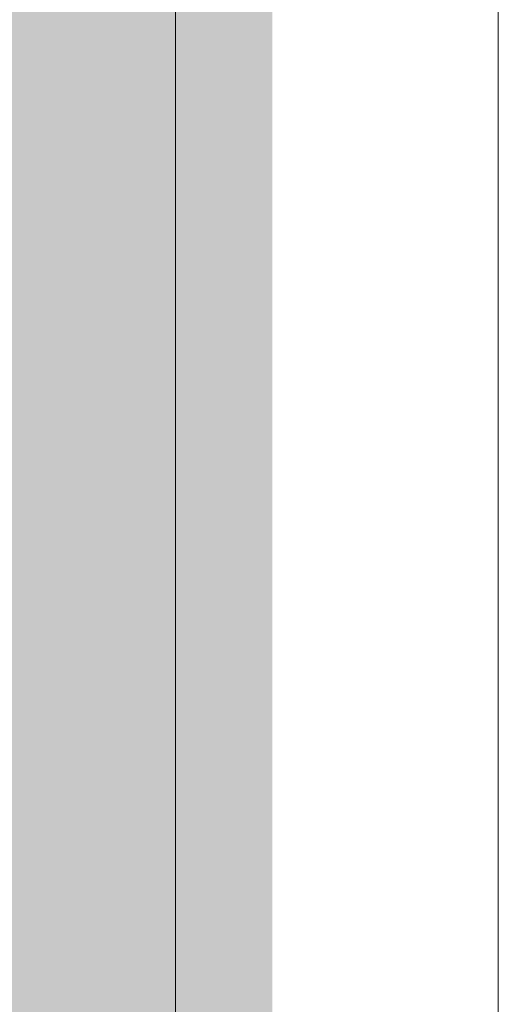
# Model space of a CAD drawing. Header units: millimetres. Extents: x -91 to 1961, y -1152 to 358.
# Tile 116 of 256: x 36.6 to 36.845, y 147.671 to 148.176. Entities that reach past the tile are written whole.
import ezdxf

# ---------------------------------------------------------------- set-up
doc = ezdxf.new("R2010")
doc.units = ezdxf.units.MM
doc.header["$MEASUREMENT"] = 0
doc.layers.get('0').update_dxf_attribs({"linetype": 'CONTINUOUS'})

msp = doc.modelspace()

# ---------------------------------------------------------------- hatches: boundary and pattern name
at = {"true_color": 0xaaaaaa}
h = msp.add_hatch(color=253, dxfattribs=at)
h.paths.add_polyline_path([(36.5141, 150.0621), (36.64645, 150.0621), (36.64645, 145.79357), (36.5141, 145.79357)])
h.paths.add_polyline_path([(34.26402, 145.82666), (34.34674, 145.82666), (34.34674, 145.6943), (34.26402, 145.6943)])
h.paths.add_polyline_path([(36.54719, 143.5435), (36.67954, 143.5435), (36.67954, 138.67936), (36.54719, 138.67936)])
h = msp.add_hatch(color=253, dxfattribs=at)
h.paths.add_polyline_path([(34.34674, 137.40542), (36.54719, 137.40542), (36.54719, 137.27307), (34.34674, 137.27307)])
h.paths.add_polyline_path([(35.53796, 149.1356), (35.67032, 149.1356), (35.67032, 148.92052), (35.53796, 148.92052)])
h.paths.add_polyline_path([(36.59682, 150.0621), (36.72918, 150.0621), (36.72918, 145.79357), (36.59682, 145.79357)])
h = msp.add_hatch(color=253, dxfattribs=at)
h.paths.add_polyline_path([(36.5141, 149.92974), (36.64645, 149.92974), (36.64645, 145.8763), (36.5141, 145.8763)])
h.paths.add_polyline_path([(34.77691, 141.93866), (36.29902, 141.93866), (36.29902, 141.80631), (34.77691, 141.80631)])
h.paths.add_polyline_path([(34.77691, 137.43851), (36.29902, 137.43851), (36.29902, 137.3227), (34.77691, 137.3227)])
h.paths.add_polyline_path([(34.34674, 141.80631), (34.4791, 141.80631), (34.4791, 137.48815), (34.34674, 137.48815)])
h.paths.add_polyline_path([(36.38174, 141.93866), (36.54719, 141.93866), (36.54719, 141.80631), (36.38174, 141.80631)])

# ---------------------------------------------------------------- linework, layer by layer
at = {"color": 7, "linetype": 'Continuous', "lineweight": 20}
for points in [[(36.84499, 137.19034), (36.84499, 150.40954), (36.84499, 150.40954)], [(36.84499, 137.14071), (36.84499, 150.40954), (36.84499, 150.40954)], [(36.67954, 137.81904), (36.67954, 148.2091), (36.67954, 148.2091)]]:
    msp.add_lwpolyline(points, dxfattribs=at)

doc.saveas('drawing.dxf')
